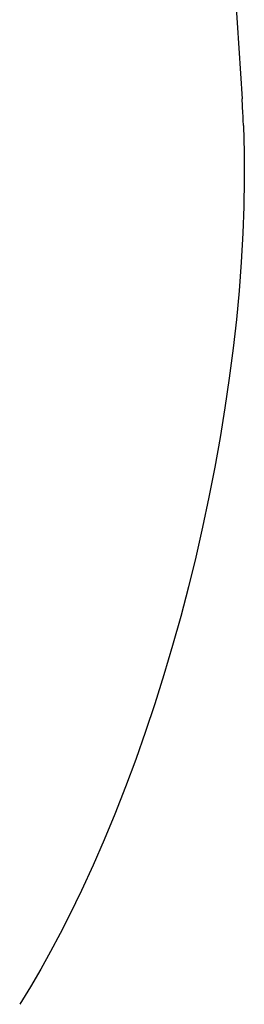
# Model space of a CAD drawing. Extents: x 0 to 1189, y 0 to 841.
# Tile 5 of 84: x 123.09 to 124.14, y 89.16 to 93.78. Entities that reach past the tile are written whole.
import ezdxf

# ---------------------------------------------------------------- set-up
doc = ezdxf.new("R2010")
doc.units = 0
doc.header["$LTSCALE"] = 65.395
doc.layers.add('connessioni_resistenze_c0_BL8', color=7, linetype='CONTINUOUS')

# ---------------------------------------------------------------- blocks, each defined once
blk = doc.blocks.new('CONNESSIONI_RESISTENZE_C0_BL8', base_point=(121.2483, 178.5078))
at = {"layer": 'connessioni_resistenze_c0_BL8', "color": 2, "linetype": 'CONTINUOUS'}
blk.add_line((123.813, 98.2678), (124.1304, 93.4056), dxfattribs=at)
blk.add_lwpolyline([(124.1369, 93.28), (124.1404, 93.1539), (124.1409, 93.0278), (124.1388, 92.9016), (124.1341, 92.7755), (124.1265, 92.6407), (124.1163, 92.5061), (124.1037, 92.3717), (124.0887, 92.2375), (124.0707, 92.0976), (124.0503, 91.958), (124.0276, 91.8188), (124.0027, 91.68), (123.9751, 91.539), (123.9452, 91.3986), (123.9132, 91.2586), (123.8789, 91.1191), (123.8428, 90.9814), (123.8045, 90.8442), (123.764, 90.7077), (123.7212, 90.5718), (123.6777, 90.4413), (123.6321, 90.3115), (123.5842, 90.1826), (123.534, 90.0545), (123.4844, 89.9347), (123.4327, 89.8159), (123.3785, 89.6981), (123.3218, 89.5815), (123.2784, 89.4963), (123.2334, 89.4118), (123.1868, 89.3283), (123.1385, 89.2458), (123.0884, 89.1643)], dxfattribs=at)
for centre, radius, start, end in [((119.354, 93.0941), 4.7865, 2.6425, 3.7317), ((119.1112, 93.0822), 5.0296, 2.2536, 2.6505)]:
    blk.add_arc(centre, radius, start, end, dxfattribs=at)

msp = doc.modelspace()

# ---------------------------------------------------------------- block references
at = {"layer": 'connessioni_resistenze_c0_BL8'}
msp.add_blockref('CONNESSIONI_RESISTENZE_C0_BL8', (121.2483, 178.5078), dxfattribs=at)

doc.saveas('drawing.dxf')
